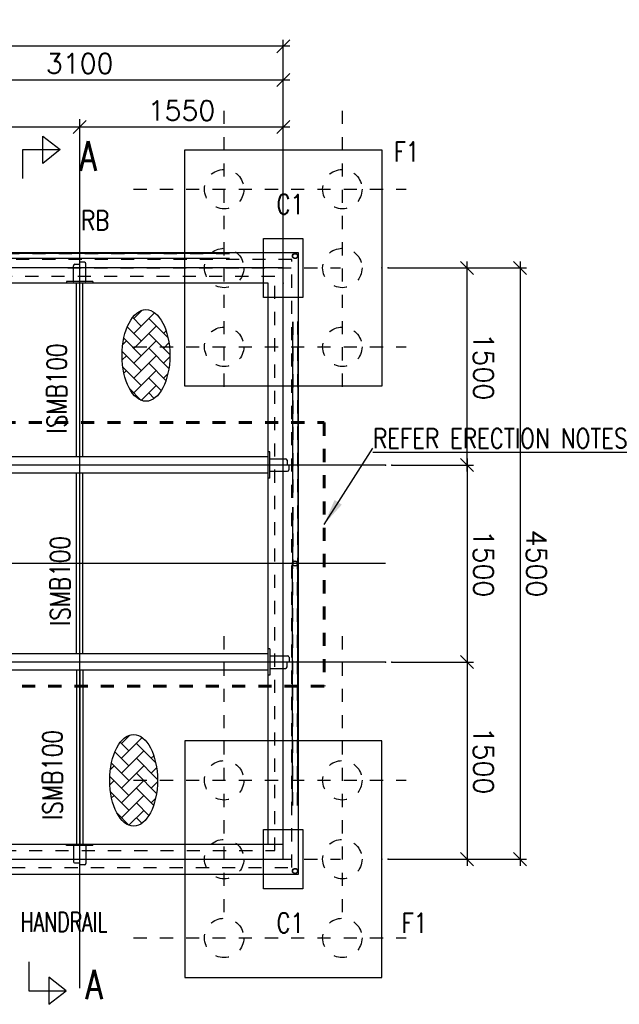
# Model space of a CAD drawing. Header units: inches. Extents: x 727810 to 1461440, y 2714588 to 5435005.
# Tile 86 of 233: x 729497.85 to 729502.42, y 2715575.81 to 2715583.31. Entities that reach past the tile are written whole.
import ezdxf

# ---------------------------------------------------------------- set-up
doc = ezdxf.new("R2010")
doc.units = ezdxf.units.IN
doc.header["$MEASUREMENT"] = 0
doc.linetypes.add('DIVIDEX2', pattern=[2.5, 1, -0.5, 0, -0.5, 0, -0.5])
doc.linetypes.add('HIDDEN', pattern=[0.375, 0.25, -0.125])
doc.layers.add('AM_5', color=3, linetype='Continuous', lineweight=15)
doc.layers.add('AM_8', color=1, linetype='Continuous', lineweight=15)
doc.layers.add('DETAILS', color=7, linetype='Continuous')
doc.layers.add('Inverter Room', color=7, linetype='Continuous')
doc.styles.add('RANJAN', font='romans.shx', dxfattribs={"width": 0.75})
doc.styles.add('ROMANS', font='ROMANS.shx', dxfattribs={"height": 10})
doc.dimstyles.new('ROMANS$0', dxfattribs={"dimscale": 100, "dimtxt": 100, "dimasz": 1, "dimexe": 0.5, "dimexo": 0.5, "dimgap": 0.5, "dimtad": 1, "dimdec": 0, "dimrnd": 5, "dimdsep": 46, "dimtxsty": 'ROMANS', "dimblk": 'OBLIQUE', "dimcen": 1, "dimdle": 0.5, "dimclrd": 6, "dimclre": 6, "dimclrt": 3, "dimadec": 0, "dimazin": 0, "dimtfac": 1, "dimtdec": 0, "dimtix": 1, "dimtmove": 0, "dimatfit": 3, "dimldrblk": 'OBLIQUE', "dimfxl": 1, "dimtolj": 1, "dimtzin": 0, "dimarcsym": 0})
doc.dimstyles.new('ROMANS$7', dxfattribs={"dimscale": 100, "dimtxt": 2.5, "dimasz": 2, "dimexe": 20, "dimexo": 20, "dimgap": 0.5, "dimtad": 1, "dimdec": 0, "dimrnd": 5, "dimzin": 0, "dimdsep": 46, "dimtxsty": 'ROMANS', "dimcen": 0.09, "dimdle": 20, "dimclrd": 256, "dimclre": 256, "dimclrt": 3, "dimadec": 0, "dimazin": 0, "dimtfac": 20, "dimtdec": 0, "dimtix": 1, "dimtmove": 2, "dimatfit": 3, "dimfxl": 1, "dimtolj": 1, "dimtzin": 0, "dimarcsym": 0})

# ---------------------------------------------------------------- blocks, each defined once
blk = doc.blocks.new('_Oblique')
at = {"color": 0, "linetype": 'ByBlock', "lineweight": -2}
blk.add_line((-0.5, -0.5), (0.5, 0.5), dxfattribs=at)
blk = doc.blocks.new('*D83')
at = {"layer": 'Inverter Room', "color": 6, "lineweight": -2, "ltscale": 0.5, "transparency": 16777216}
for p, q in [((2096815.3, -2325765.3), (2096027.9, -2325765.3)), ((2096077.9, -2325715.3), (2096077.9, -2332015.3)), ((2096815.3, -2331965.3), (2096027.9, -2331965.3))]:
    blk.add_line(p, q, dxfattribs=at)
at = {"layer": 'Inverter Room', "color": 0, "ltscale": 0.5, "transparency": 16777216}
for p in [(2096865.3, -2325765.3), (2096077.9, -2331965.3), (2096865.3, -2331965.3)]:
    blk.add_point(p, dxfattribs=at)
at = {"layer": 'Inverter Room', "color": 6, "lineweight": -2, "ltscale": 0.5, "transparency": 16777216, "xscale": 100, "yscale": 100, "zscale": 100}
for p, rotation in [((2096077.9, -2325765.3), 90), ((2096077.9, -2331965.3), 270)]:
    blk.add_blockref('_Oblique', p, dxfattribs=dict(at, rotation=rotation))
at = {"layer": 'Inverter Room', "color": 3, "ltscale": 0.5, "transparency": 16777216, "insert": (2095952.9, -2328865.3), "char_height": 150, "attachment_point": 5, "rotation": 90, "style": 'ROMANS'}
blk.add_mtext('\\A1;6200', dxfattribs=at)
blk = doc.blocks.new('*D84')
at = {"layer": 'Inverter Room', "color": 6, "lineweight": -2, "ltscale": 0.5, "transparency": 16777216}
for p, q in [((2097765.3, -2324965.3), (2097765.3, -2323911.8)), ((2102265.3, -2324965.3), (2102265.3, -2323911.8)), ((2097715.3, -2323961.8), (2102315.3, -2323961.8))]:
    blk.add_line(p, q, dxfattribs=at)
at = {"layer": 'Inverter Room', "color": 0, "ltscale": 0.5, "transparency": 16777216}
for p in [(2102265.3, -2323961.8), (2097765.3, -2325015.3), (2102265.3, -2325015.3)]:
    blk.add_point(p, dxfattribs=at)
at = {"layer": 'Inverter Room', "color": 6, "lineweight": -2, "ltscale": 0.5, "transparency": 16777216, "xscale": 100, "yscale": 100, "zscale": 100, "rotation": 180}
blk.add_blockref('_Oblique', (2097765.3, -2323961.8), dxfattribs=at)
at = {"layer": 'Inverter Room', "color": 6, "lineweight": -2, "ltscale": 0.5, "transparency": 16777216, "xscale": 100, "yscale": 100, "zscale": 100}
blk.add_blockref('_Oblique', (2102265.3, -2323961.8), dxfattribs=at)
at = {"layer": 'Inverter Room', "color": 3, "ltscale": 0.5, "transparency": 16777216, "insert": (2100015.3, -2323836.8), "char_height": 150, "attachment_point": 5, "style": 'ROMANS'}
blk.add_mtext('\\A1;4500', dxfattribs=at)
blk = doc.blocks.new('*D73')
at = {"layer": 'AM_5', "color": 6, "lineweight": -2, "transparency": 16777216}
for p, q in [((2096815.3, -2325765.3), (2096283.6, -2325765.3)), ((2096333.6, -2328915.3), (2096333.6, -2325715.3)), ((2096815.3, -2328865.3), (2096283.6, -2328865.3))]:
    blk.add_line(p, q, dxfattribs=at)
at = {"layer": 'Inverter Room', "color": 0, "transparency": 16777216}
for p in [(2096333.6, -2325765.3), (2096865.3, -2325765.3), (2096865.3, -2328865.3)]:
    blk.add_point(p, dxfattribs=at)
at = {"layer": 'AM_5', "color": 6, "lineweight": -2, "transparency": 16777216, "xscale": 100, "yscale": 100, "zscale": 100}
for p, rotation in [((2096333.6, -2325765.3), 90), ((2096333.6, -2328865.3), 270)]:
    blk.add_blockref('_Oblique', p, dxfattribs=dict(at, rotation=rotation))
at = {"layer": 'AM_5', "color": 3, "transparency": 16777216, "insert": (2096208.6, -2327315.3), "char_height": 150, "attachment_point": 5, "rotation": 90, "style": 'ROMANS', "bg_fill": 3, "box_fill_scale": 1.25, "bg_fill_color": 256, "bg_fill_true_color": 13158600, "bg_fill_transparency": 0}
blk.add_mtext('\\A1;3100', dxfattribs=at)
blk = doc.blocks.new('*D86')
at = {"layer": 'DETAILS', "color": 6, "lineweight": -2, "ltscale": 0.5, "transparency": 16777216}
for p, q in [((2097765.3, -2324915.3), (2097765.3, -2324315.3)), ((2099265.3, -2324937.7), (2099265.3, -2324315.3)), ((2099315.3, -2324365.3), (2097715.3, -2324365.3))]:
    blk.add_line(p, q, dxfattribs=at)
at = {"layer": 'Inverter Room', "color": 0, "ltscale": 0.5, "transparency": 16777216}
for p in [(2097765.3, -2324365.3), (2097765.3, -2324965.3), (2099265.3, -2324987.7)]:
    blk.add_point(p, dxfattribs=at)
at = {"layer": 'DETAILS', "color": 6, "lineweight": -2, "ltscale": 0.5, "transparency": 16777216, "xscale": 100, "yscale": 100, "zscale": 100, "rotation": 180}
blk.add_blockref('_Oblique', (2097765.3, -2324365.3), dxfattribs=at)
at = {"layer": 'DETAILS', "color": 6, "lineweight": -2, "ltscale": 0.5, "transparency": 16777216, "xscale": 100, "yscale": 100, "zscale": 100}
blk.add_blockref('_Oblique', (2099265.3, -2324365.3), dxfattribs=at)
at = {"layer": 'DETAILS', "color": 3, "ltscale": 0.5, "transparency": 16777216, "insert": (2098515.3, -2324240.3), "char_height": 150, "attachment_point": 5, "style": 'ROMANS', "bg_fill": 3, "box_fill_scale": 1.25, "bg_fill_color": 256, "bg_fill_true_color": 13158600, "bg_fill_transparency": 0}
blk.add_mtext('\\A1;1500', dxfattribs=at)
blk = doc.blocks.new('*D74')
at = {"layer": 'DETAILS', "color": 6, "lineweight": -2, "ltscale": 0.5, "transparency": 16777216}
for p, q in [((2100765.3, -2324937.7), (2100765.3, -2324315.3)), ((2102265.3, -2324915.3), (2102265.3, -2324315.3)), ((2100715.3, -2324365.3), (2102315.3, -2324365.3))]:
    blk.add_line(p, q, dxfattribs=at)
at = {"layer": 'Inverter Room', "color": 0, "ltscale": 0.5, "transparency": 16777216}
for p in [(2102265.3, -2324365.3), (2100765.3, -2324987.7), (2102265.3, -2324965.3)]:
    blk.add_point(p, dxfattribs=at)
at = {"layer": 'DETAILS', "color": 6, "lineweight": -2, "ltscale": 0.5, "transparency": 16777216, "xscale": 100, "yscale": 100, "zscale": 100, "rotation": 180}
blk.add_blockref('_Oblique', (2100765.3, -2324365.3), dxfattribs=at)
at = {"layer": 'DETAILS', "color": 6, "lineweight": -2, "ltscale": 0.5, "transparency": 16777216, "xscale": 100, "yscale": 100, "zscale": 100}
blk.add_blockref('_Oblique', (2102265.3, -2324365.3), dxfattribs=at)
at = {"layer": 'DETAILS', "color": 3, "ltscale": 0.5, "transparency": 16777216, "insert": (2101515.3, -2324240.3), "char_height": 150, "attachment_point": 5, "style": 'ROMANS', "bg_fill": 3, "box_fill_scale": 1.25, "bg_fill_color": 256, "bg_fill_true_color": 13158600, "bg_fill_transparency": 0}
blk.add_mtext('\\A1;1500', dxfattribs=at)
blk = doc.blocks.new('*D75')
at = {"layer": 'DETAILS', "color": 6, "lineweight": -2, "ltscale": 0.5, "transparency": 16777216}
for p, q in [((2099265.3, -2324887.7), (2099265.3, -2324315.3)), ((2100765.3, -2324887.7), (2100765.3, -2324315.3)), ((2099215.3, -2324365.3), (2100815.3, -2324365.3))]:
    blk.add_line(p, q, dxfattribs=at)
at = {"layer": 'Inverter Room', "color": 0, "ltscale": 0.5, "transparency": 16777216}
for p in [(2100765.3, -2324365.3), (2099265.3, -2324937.7), (2100765.3, -2324937.7)]:
    blk.add_point(p, dxfattribs=at)
at = {"layer": 'DETAILS', "color": 6, "lineweight": -2, "ltscale": 0.5, "transparency": 16777216, "xscale": 100, "yscale": 100, "zscale": 100, "rotation": 180}
blk.add_blockref('_Oblique', (2099265.3, -2324365.3), dxfattribs=at)
at = {"layer": 'DETAILS', "color": 6, "lineweight": -2, "ltscale": 0.5, "transparency": 16777216, "xscale": 100, "yscale": 100, "zscale": 100}
blk.add_blockref('_Oblique', (2100765.3, -2324365.3), dxfattribs=at)
at = {"layer": 'DETAILS', "color": 3, "ltscale": 0.5, "transparency": 16777216, "insert": (2100015.3, -2324240.3), "char_height": 150, "attachment_point": 5, "style": 'ROMANS', "bg_fill": 3, "box_fill_scale": 1.25, "bg_fill_color": 256, "bg_fill_true_color": 13158600, "bg_fill_transparency": 0}
blk.add_mtext('\\A1;1500', dxfattribs=at)
blk = doc.blocks.new('*D88')
at = {"layer": 'DETAILS', "color": 6, "lineweight": -2, "ltscale": 0.5, "transparency": 16777216}
for p, q in [((2097830.3, -2325765.3), (2096641.9, -2325765.3)), ((2096691.9, -2327365.3), (2096691.9, -2325715.3)), ((2097830.3, -2327315.3), (2096641.9, -2327315.3))]:
    blk.add_line(p, q, dxfattribs=at)
at = {"layer": 'Inverter Room', "color": 0, "ltscale": 0.5, "transparency": 16777216}
for p in [(2096691.9, -2325765.3), (2097880.3, -2325765.3), (2097880.3, -2327315.3)]:
    blk.add_point(p, dxfattribs=at)
at = {"layer": 'DETAILS', "color": 6, "lineweight": -2, "ltscale": 0.5, "transparency": 16777216, "xscale": 100, "yscale": 100, "zscale": 100}
for p, rotation in [((2096691.9, -2325765.3), 90), ((2096691.9, -2327315.3), 270)]:
    blk.add_blockref('_Oblique', p, dxfattribs=dict(at, rotation=rotation))
at = {"layer": 'DETAILS', "color": 3, "ltscale": 0.5, "transparency": 16777216, "insert": (2096566.9, -2326540.3), "char_height": 150, "attachment_point": 5, "rotation": 90, "style": 'ROMANS', "bg_fill": 3, "box_fill_scale": 1.25, "bg_fill_color": 256, "bg_fill_true_color": 13158600, "bg_fill_transparency": 0}
blk.add_mtext('\\A1;1550', dxfattribs=at)
blk = doc.blocks.new('*D90')
at = {"layer": 'DETAILS', "color": 6, "lineweight": -2, "ltscale": 0.5, "transparency": 16777216}
for p, q in [((2096691.9, -2328915.3), (2096691.9, -2327265.3)), ((2097830.3, -2327315.3), (2096641.9, -2327315.3)), ((2097830.3, -2328865.3), (2096641.9, -2328865.3))]:
    blk.add_line(p, q, dxfattribs=at)
at = {"layer": 'Inverter Room', "color": 0, "ltscale": 0.5, "transparency": 16777216}
for p in [(2096691.9, -2327315.3), (2097880.3, -2327315.3), (2097880.3, -2328865.3)]:
    blk.add_point(p, dxfattribs=at)
at = {"layer": 'DETAILS', "color": 6, "lineweight": -2, "ltscale": 0.5, "transparency": 16777216, "xscale": 100, "yscale": 100, "zscale": 100}
for p, rotation in [((2096691.9, -2327315.3), 90), ((2096691.9, -2328865.3), 270)]:
    blk.add_blockref('_Oblique', p, dxfattribs=dict(at, rotation=rotation))
at = {"layer": 'DETAILS', "color": 3, "ltscale": 0.5, "transparency": 16777216, "insert": (2096566.9, -2328090.3), "char_height": 150, "attachment_point": 5, "rotation": 90, "style": 'ROMANS', "bg_fill": 3, "box_fill_scale": 1.25, "bg_fill_color": 256, "bg_fill_true_color": 13158600, "bg_fill_transparency": 0}
blk.add_mtext('\\A1;1550', dxfattribs=at)
blk = doc.blocks.new('bhcbhb')
at = {"layer": 'AM_8', "ltscale": 0.5}
h = blk.add_hatch(dxfattribs=at)
h.set_pattern_fill('AR-HBONE', color=256, scale=20, angle=90, style=0)
h.set_pattern_definition([(135, (-264515.51, -4301173.805), (-113.137085, 2e-14), [240, -80]), (225, (-264572.08, -4301117.24), (-113.137085, 2e-14), [240, -80])])
edge = h.paths.add_edge_path()
edge.add_ellipse((2098431.2, -2326810.7), major_axis=(-348.6, 0), ratio=0.521978, start_angle=191.45916, end_angle=459.29111)
edge.add_ellipse((2098431.2, -2326810.7), major_axis=(-348.6, 0), ratio=0.521978, start_angle=99.29111, end_angle=191.45916)
h = blk.add_hatch(dxfattribs=at)
h.set_pattern_fill('AR-HBONE', color=256, scale=20, angle=90, style=0)
h.set_pattern_definition([(135, (-261281.35, -4301267.94), (-113.137085, 2e-14), [240, -80]), (225, (-261337.92, -4301211.37), (-113.137085, 2e-14), [240, -80])])
edge = h.paths.add_edge_path()
edge.add_ellipse((2101665.3, -2326904.8), major_axis=(-348.6, 0), ratio=0.521978, start_angle=191.45916, end_angle=459.29111)
edge.add_ellipse((2101665.3, -2326904.8), major_axis=(-348.6, 0), ratio=0.521978, start_angle=99.29111, end_angle=191.45916)
at = {"layer": 'DETAILS', "linetype": 'DIVIDEX2', "ltscale": 0.5}
for p, q in [((2097165.3, -2326904.8), (2097165.3, -2324828.8)), ((2098365.3, -2326904.8), (2098365.3, -2324828.8)), ((2101665.3, -2326904.8), (2101665.3, -2324828.8)), ((2102865.3, -2326904.8), (2102865.3, -2324828.8)), ((2098669.2, -2325315.3), (2096567.2, -2325315.3)), ((2097765.3, -2327404.8), (2097765.3, -2325328.8)), ((2102669.2, -2325315.3), (2100567.2, -2325315.3)), ((2102265.3, -2327404.8), (2102265.3, -2325328.8)), ((2098669.2, -2326215.3), (2096567.2, -2326215.3)), ((2102669.2, -2326215.3), (2100567.2, -2326215.3))]:
    blk.add_line(p, q, dxfattribs=at)
at = {"layer": 'DETAILS', "ltscale": 0.5}
for p, q in [((2098174.4, -2325655.3), (2100014.8, -2325655.3)), ((2098174.4, -2325695.3), (2099515.3, -2325695.3)), ((2099585.3, -2325695.3), (2100014.8, -2325695.3)), ((2101856.2, -2325655.3), (2100015.8, -2325655.3)), ((2101856.2, -2325695.3), (2100015.8, -2325695.3)), ((2097654.4, -2326175.3), (2097654.4, -2331535.4)), ((2097694.4, -2326175.3), (2097694.4, -2331535.4))]:
    blk.add_line(p, q, dxfattribs=at)
at = {"layer": 'DETAILS', "linetype": 'HIDDEN', "lineweight": 60, "ltscale": 20}
blk.add_lwpolyline([(2098942.4, -2332504), (2098942.4, -2325454.7), (2100949.6, -2325454.7), (2100949.6, -2332504)], close=True, dxfattribs=at)
at = {"layer": 'DETAILS', "ltscale": 0.5}
for centre in [(2097674.4, -2325675.3), (2100015.3, -2325675.3), (2102356.2, -2325675.3)]:
    blk.add_circle(centre, 20, dxfattribs=at)
for centre in [(2098431.2, -2326810.7), (2101665.3, -2326904.8)]:
    blk.add_ellipse(centre, major_axis=(-348.6, 0), ratio=0.521978, dxfattribs=at)
at = {"layer": 'Inverter Room', "ltscale": 2}
for p, q in [((2099265.3, -2324987.7), (2099265.3, -2332237.4)), ((2100015.3, -2324987.7), (2100015.3, -2332237.4)), ((2100765.3, -2324987.7), (2100765.3, -2332237.4)), ((2099202.8, -2327315.3), (2097880.3, -2327315.3)), ((2100702.8, -2327315.3), (2099327.8, -2327315.3)), ((2100827.8, -2327315.3), (2102150.3, -2327315.3))]:
    blk.add_line(p, q, dxfattribs=at)
at = {"layer": 'Inverter Room', "color": 8, "linetype": 'HIDDEN', "ltscale": 2}
for p, q in [((2098172.8, -2325657.4), (2100006, -2325657.4)), ((2098174.4, -2325693.3), (2099515.3, -2325693.3)), ((2099585.3, -2325693.3), (2100006.1, -2325693.3)), ((2101856.2, -2325693.3), (2100024.6, -2325693.3)), ((2101857.9, -2325657.4), (2100024.7, -2325657.4)), ((2097656.4, -2326175.3), (2097656.4, -2331535.4)), ((2097692.4, -2326173.6), (2097692.4, -2331535.4))]:
    blk.add_line(p, q, dxfattribs=at)
at = {"layer": 'Inverter Room', "color": 2}
for p, q in [((2099217.6, -2325864.8), (2099217.6, -2325747.8)), ((2099228.9, -2325736.6), (2099267.4, -2325736.6)), ((2099301.8, -2325721.5), (2099268, -2325721.5)), ((2099313.1, -2325864.8), (2099313.1, -2325732.8)), ((2100717.6, -2325864.8), (2100717.6, -2325732.8)), ((2100728.9, -2325721.5), (2100762.7, -2325721.5)), ((2100801.8, -2325736.6), (2100763.2, -2325736.6)), ((2100813.1, -2325864.8), (2100813.1, -2325747.8)), ((2099310.1, -2325867.8), (2099220.6, -2325867.8)), ((2100720.6, -2325867.8), (2100810.1, -2325867.8)), ((2097722, -2327278.8), (2097722, -2327312.7)), ((2097865.3, -2327267.6), (2097733.3, -2327267.6)), ((2097868.3, -2327270.6), (2097868.3, -2327360.1)), ((2102162.3, -2327270.6), (2102162.3, -2327360.1)), ((2102165.3, -2327267.6), (2102297.4, -2327267.6)), ((2102308.6, -2327278.8), (2102308.6, -2327312.7)), ((2097737.1, -2327351.8), (2097737.1, -2327313.2)), ((2102293.6, -2327351.8), (2102293.6, -2327313.2)), ((2097865.3, -2327363.1), (2097748.3, -2327363.1)), ((2102165.3, -2327363.1), (2102282.3, -2327363.1))]:
    blk.add_line(p, q, dxfattribs=at)
at = {"layer": 'Inverter Room', "color": 4, "ltscale": 0.5}
for p, q in [((2099165.3, -2325867.8), (2099165.3, -2325879.8)), ((2099202.8, -2325880.3), (2099202.8, -2331850.3)), ((2099327.8, -2325880.3), (2099327.8, -2331850.3)), ((2099365.3, -2325867.8), (2099365.3, -2325879.8)), ((2100665.3, -2325867.8), (2100665.3, -2325879.8)), ((2100702.8, -2325880.3), (2100702.8, -2331850.3)), ((2100827.8, -2325880.3), (2100827.8, -2331850.3)), ((2100865.3, -2325867.8), (2100865.3, -2325879.8)), ((2097868.3, -2327215.3), (2097880.3, -2327215.3)), ((2102162.3, -2327215.3), (2102150.3, -2327215.3)), ((2099202.8, -2327290.3), (2097880.3, -2327290.3)), ((2099202.8, -2327340.3), (2097880.3, -2327340.3)), ((2100702.8, -2327290.3), (2099327.8, -2327290.3)), ((2100702.8, -2327340.3), (2099327.8, -2327340.3)), ((2100827.8, -2327290.3), (2102150.3, -2327290.3)), ((2100827.8, -2327340.3), (2102150.3, -2327340.3)), ((2097868.3, -2327415.3), (2097880.3, -2327415.3)), ((2102162.3, -2327415.3), (2102150.3, -2327415.3))]:
    blk.add_line(p, q, dxfattribs=at)
for points in [[(2098665.3, -2325015.3), (2098665.3, -2326515.3), (2096865.3, -2326515.3), (2096865.3, -2325015.3)], [(2101365.3, -2325015.3), (2101365.3, -2326515.3), (2103165.3, -2326515.3), (2103165.3, -2325015.3)], [(2102380.3, -2332080.3), (2102380.3, -2325650.3), (2097650.3, -2325650.3), (2097650.3, -2332080.3)], [(2102150.3, -2331850.3), (2102150.3, -2325880.3), (2097880.3, -2325880.3), (2097880.3, -2331850.3)]]:
    blk.add_lwpolyline(points, close=True, dxfattribs=at)
at = {"layer": 'Inverter Room', "ltscale": 3}
for points in [[(2097990.3, -2325615.3), (2097990.3, -2325915.3), (2097540.3, -2325915.3), (2097540.3, -2325615.3)], [(2102490.3, -2325615.3), (2102490.3, -2325915.3), (2102040.3, -2325915.3), (2102040.3, -2325615.3)]]:
    blk.add_lwpolyline(points, close=True, dxfattribs=at)
at = {"layer": 'Inverter Room', "color": 8, "linetype": 'HIDDEN', "ltscale": 2}
for points in [[(2099515.3, -2325700.3), (2097700.3, -2325700.3), (2097700.3, -2332030.3), (2102330.3, -2332030.3), (2102330.3, -2325700.3), (2099585.3, -2325700.3)], [(2098740.3, -2331900.3), (2102200.3, -2331900.3), (2102200.3, -2325830.3), (2097830.3, -2325830.3), (2097830.3, -2331900.3), (2098665.3, -2331900.3)]]:
    blk.add_lwpolyline(points, dxfattribs=at)
at = {"layer": 'Inverter Room', "ltscale": 2}
blk.add_lwpolyline([(2102265.3, -2331965.3), (2102265.3, -2325765.3), (2097765.3, -2325765.3), (2097765.3, -2331965.3)], close=True, dxfattribs=at)
at = {"layer": 'Inverter Room', "color": 4, "ltscale": 0.5}
for points in [[(2102150.3, -2331815.3), (2102150.3, -2325765.3)], [(2099365.3, -2325867.8), (2099165.3, -2325867.8)], [(2100665.3, -2325867.8), (2100865.3, -2325867.8)], [(2097868.3, -2327215.3), (2097868.3, -2327415.3)], [(2102162.3, -2327215.3), (2102162.3, -2327415.3)]]:
    blk.add_lwpolyline(points, dxfattribs=at)
at = {"layer": 'Inverter Room', "color": 4, "linetype": 'Continuous'}
blk.add_lwpolyline([(2103048.3, -2327703.1), (2103268.3, -2327703.1), (2103268.3, -2327417.8), (2103162.7, -2327551.6), (2103370.5, -2327551.6), (2103268.3, -2327417.8)], dxfattribs=at)
at = {"layer": 'Inverter Room', "color": 8, "linetype": 'HIDDEN', "ltscale": 2}
for centre, radius in [((2097165.3, -2325315.3), 150), ((2097765.3, -2325315.3), 150), ((2098365.3, -2325315.3), 150), ((2101665.3, -2325315.3), 150), ((2102265.3, -2325315.3), 150), ((2102865.3, -2325315.3), 150), ((2097674.4, -2325675.3), 18), ((2100015.3, -2325675.3), 18), ((2102356.2, -2325675.3), 18), ((2097165.3, -2326215.3), 150), ((2097765.3, -2326215.3), 150), ((2098365.3, -2326215.3), 150), ((2101665.3, -2326215.3), 150), ((2102265.3, -2326215.3), 150), ((2102865.3, -2326215.3), 150)]:
    blk.add_circle(centre, radius, dxfattribs=at)
at = {"layer": 'Inverter Room', "color": 2}
for centre, radius, start, end in [((2099228.9, -2325747.8), 11.2, 90, 180), ((2099301.8, -2325732.8), 11.2, 0, 90), ((2100728.9, -2325732.8), 11.2, 90, 180), ((2100801.8, -2325747.8), 11.2, 360, 90), ((2099220.6, -2325864.8), 3, 180, 270), ((2099310.1, -2325864.8), 3, 270, 0), ((2100720.6, -2325864.8), 3, 180, 270), ((2100810.1, -2325864.8), 3, 270, 360), ((2097733.3, -2327278.8), 11.2, 90, 180), ((2097865.3, -2327270.6), 3, 0, 90), ((2102165.3, -2327270.6), 3, 90, 180), ((2102297.4, -2327278.8), 11.2, 360, 90), ((2097748.3, -2327351.8), 11.2, 180, 270), ((2097865.3, -2327360.1), 3, 270, 0), ((2102165.3, -2327360.1), 3, 180, 270), ((2102282.3, -2327351.8), 11.2, 270, 360)]:
    blk.add_arc(centre, radius, start, end, dxfattribs=at)
at = {"layer": 'DETAILS', "color": 3, "style": 'ROMANS', "width": 0.8}
for s, rotation, p in [('RB', 90, (2097478.1, -2327305.9)), ('ISMB100', 180, (2099024.7, -2327414.8)), ('ISMB100', 180, (2100490.5, -2327389.4)), ('ISMB100', 180, (2101966.8, -2327447.9))]:
    blk.add_text(s, height=150, rotation=rotation, dxfattribs=at).set_placement(p)
at = {"layer": 'Inverter Room', "color": 3, "linetype": 'Continuous', "style": 'ROMANS', "width": 0.8}
for s, p in [('F1', (2102825.7, -2324864.4)), ('F1', (2096955.7, -2324924.2)), ('C1', (2097355, -2325817.8)), ('C1', (2102825.7, -2325817.8))]:
    blk.add_text(s, height=150, rotation=90, dxfattribs=at).set_placement(p)
at = {"layer": 'Inverter Room', "color": 3, "style": 'ROMANS', "width": 0.7}
blk.add_text('HANDRAIL', height=150, rotation=90, dxfattribs=at).set_placement((2102818.3, -2327766.3))
at = {"layer": 'Inverter Room', "color": 2, "linetype": 'Continuous', "ltscale": 0.6, "style": 'RANJAN', "width": 0.75}
blk.add_text('A', height=225, rotation=90, dxfattribs=at).set_placement((2103332.3, -2327269.6))
at = {"layer": 'Inverter Room', "ltscale": 0.5}
for base, p1, p2, angle, picture, middle in [((2102265.3, -2323961.8), (2097765.3, -2325015.3), (2102265.3, -2325015.3), 180, '*D84', (2100015.3, -2323836.8)), ((2096077.9, -2331965.3), (2096865.3, -2325765.3), (2096865.3, -2331965.3), 90, '*D83', (2095952.9, -2328865.3))]:
    dim = blk.add_linear_dim(base=base, p1=p1, p2=p2, angle=angle, dimstyle='ROMANS$0', override={"dimtxt": 150, "dimfxl": 0.75, "dimarcsym": 1}, dxfattribs=at)
    dim.commit()
    dim.dimension.update_dxf_attribs({"geometry": picture, "text_midpoint": middle})
at = {"layer": 'DETAILS', "ltscale": 100}
blk.add_leader([(2099717.3, -2325454.7), (2099137.7, -2325082.5)], dimstyle='ROMANS$7', override={"dimtxt": 150, "dimgap": 0.5, "dimtad": 0, "dimtfill": 1, "dimarcsym": 1}, dxfattribs=at)
at = {"layer": 'AM_5'}
dim = blk.add_linear_dim(base=(2096333.6, -2325765.3), p1=(2096865.3, -2328865.3), p2=(2096865.3, -2325765.3), angle=90, dimstyle='ROMANS$0', override={"dimtxt": 150, "dimtfill": 1, "dimarcsym": 1}, dxfattribs=at)
dim.commit()
dim.dimension.update_dxf_attribs({"geometry": '*D73', "text_midpoint": (2096208.6, -2327315.3)})
at = {"layer": 'DETAILS', "ltscale": 0.5}
for base, p1, p2, picture, middle in [((2097765.3, -2324365.3), (2099265.3, -2324987.7), (2097765.3, -2324965.3), '*D86', (2098515.3, -2324240.3)), ((2102265.3, -2324365.3), (2100765.3, -2324987.7), (2102265.3, -2324965.3), '*D74', (2101515.3, -2324240.3))]:
    dim = blk.add_linear_dim(base=base, p1=p1, p2=p2, angle=180, dimstyle='ROMANS$0', override={"dimtxt": 150, "dimtfill": 1, "dimarcsym": 1}, dxfattribs=at)
    dim.commit()
    dim.dimension.update_dxf_attribs({"geometry": picture, "text_midpoint": middle})
at = {"layer": 'Inverter Room', "ltscale": 2}
blk.add_line((2103247.8, -2327315.3), (2096632.7, -2327315.3), dxfattribs=at)
at = {"layer": 'Inverter Room', "color": 4, "linetype": 'Continuous'}
blk.add_lwpolyline([(2097083.7, -2327749), (2096863.7, -2327749), (2096863.7, -2327463.6), (2096969.2, -2327597.4), (2096761.4, -2327597.4), (2096863.7, -2327463.6)], dxfattribs=at)
at = {"layer": 'Inverter Room', "color": 2, "linetype": 'Continuous', "style": 'ROMANS', "width": 0.8}
blk.add_text('%%UREFER ERECTION NOTES', height=150, rotation=90, dxfattribs=at).set_placement((2099137.7, -2325082.5))
at = {"layer": 'Inverter Room', "color": 2, "linetype": 'Continuous', "ltscale": 0.6, "style": 'RANJAN', "width": 0.75}
blk.add_text('A', height=225, rotation=90, dxfattribs=at).set_placement((2097024.7, -2327315.5))
at = {"layer": 'DETAILS', "ltscale": 0.5}
dim = blk.add_linear_dim(base=(2100765.3, -2324365.3), p1=(2099265.3, -2324937.7), p2=(2100765.3, -2324937.7), angle=180, dimstyle='ROMANS$0', override={"dimtxt": 150, "dimtfill": 1, "dimarcsym": 1}, dxfattribs=at)
dim.commit()
dim.dimension.update_dxf_attribs({"geometry": '*D75', "text_midpoint": (2100015.3, -2324240.3)})
dim = blk.add_linear_dim(base=(2096691.9, -2325765.3), p1=(2097880.3, -2327315.3), p2=(2097880.3, -2325765.3), angle=90, dimstyle='ROMANS$0', override={"dimtxt": 150, "dimtfill": 1, "dimarcsym": 1}, dxfattribs=at)
dim.commit()
dim.dimension.update_dxf_attribs({"geometry": '*D88', "text_midpoint": (2096566.9, -2326540.3)})
dim = blk.add_linear_dim(base=(2096691.9, -2327315.3), p1=(2097880.3, -2328865.3), p2=(2097880.3, -2327315.3), angle=90, dimstyle='ROMANS$0', override={"dimtxt": 150, "dimtfill": 1, "dimarcsym": 1}, dxfattribs=at)
dim.commit()
dim.dimension.update_dxf_attribs({"geometry": '*D90', "text_midpoint": (2096566.9, -2328090.3)})

msp = doc.modelspace()

# ---------------------------------------------------------------- block references
at = {"layer": 'DETAILS', "xscale": 0.001, "yscale": 0.001, "zscale": 0.001, "rotation": 270}
msp.add_blockref('bhcbhb', (731825.62169, 2717679.1803), dxfattribs=at)

doc.saveas('drawing.dxf')
